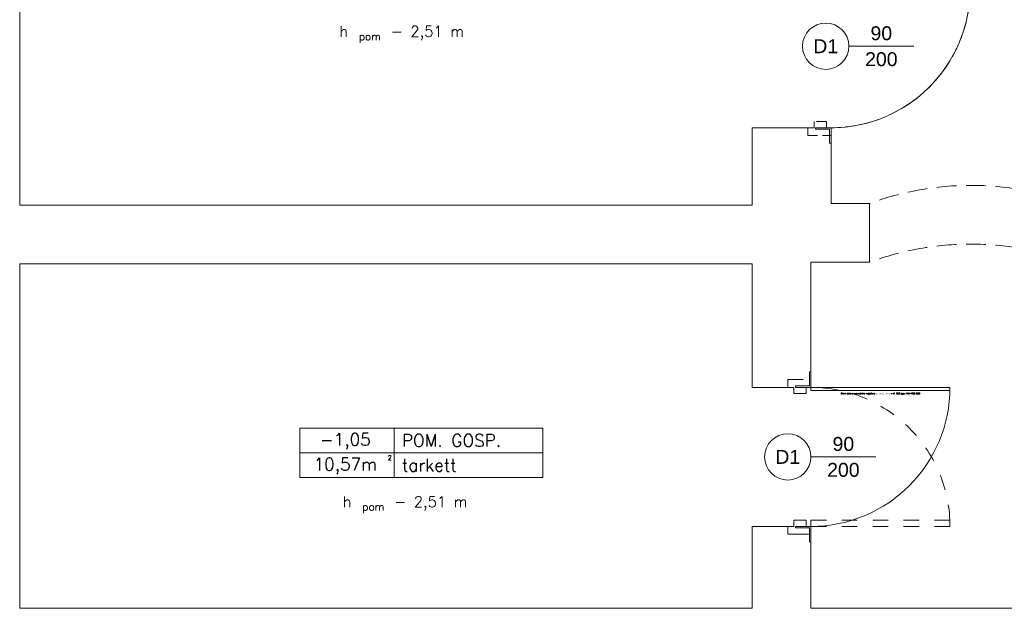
# Model space of a CAD drawing. Header units: millimetres. Extents: x -2274 to 12297, y -16157 to 26321.
# Tile 204 of 256: x -1649 to -1012, y -537 to -156. Entities that reach past the tile are written whole.
import ezdxf
from ezdxf.enums import TextEntityAlignment as Align

# ---------------------------------------------------------------- set-up
doc = ezdxf.new("R2010")
doc.units = ezdxf.units.MM
doc.linetypes.add('4002', pattern=[2, 1, -1])
doc.linetypes.add('DASHED', pattern=[19.05, 12.7, -6.35])
for name, color, linetype in [('-LI-WIDOK', 2, 'Continuous'), ('drzwi łuk', 1, 'Continuous'), ('PROJEKTOWANE', 5, 'Continuous')]:
    doc.layers.add(name, color=color, linetype=linetype)
doc.layers.add('-ŚCIANY NOŚNE', color=4, linetype='Continuous', lineweight=53)
doc.layers.add('CIENKA - KRESKOWANIA', color=254, linetype='Continuous', lineweight=0)
doc.layers.add('DO USU', color=7, linetype='Continuous', true_color=0x969696)
doc.styles.add('ARIAL', font='arial.ttf', dxfattribs={"height": 0.5})
doc.styles.add('ROMANS', font='romans', dxfattribs={"width": 0.9, "height": 9})
doc.styles.add('SIMPLEX', font='simplex')

msp = doc.modelspace()

# ---------------------------------------------------------------- linework, layer by layer
at = {"layer": '-LI-WIDOK', "color": 253, "linetype": 'DASHED', "lineweight": 13}
for centre in [(-1033.5, -452), (-1033.5, -490)]:
    msp.add_arc(centre, 188.73, 69.69268, 110.30732, dxfattribs=at)
at = {"layer": '-ŚCIANY NOŚNE', "color": 253, "lineweight": 13}
for p, q in [((-1649, -32), (-1649, -276)), ((-1175, -226), (-1175, -276)), ((-1175, -226), (-1139, -226)), ((-1124, -231), (-1124, -275)), ((-1649, -276), (-1175, -276)), ((-1099, -275), (-1124, -275)), ((-1099, -313), (-1099, -275)), ((-1649, -314), (-1649, -537)), ((-1649, -314), (-1175, -314)), ((-1175, -314), (-1175, -394)), ((-1175, -314), (-1175, -394)), ((-1137, -313), (-1137, -389)), ((-1137, -313), (-1099, -313)), ((-1099, -313), (-1124, -313)), ((-1175, -394), (-1152, -394)), ((-1175, -484), (-1175, -537)), ((-1152, -484), (-1175, -484)), ((-1137, -489), (-1137, -537)), ((-1299, -537), (-1649, -537)), ((-1649, -537), (-1299, -537)), ((-1175, -537), (-1299, -537)), ((-1175, -537), (-1299, -537)), ((-1137, -537), (-756, -537))]:
    msp.add_line(p, q, dxfattribs=at)
at = {"layer": 'CIENKA - KRESKOWANIA', "color": 253, "linetype": 'DASHED', "lineweight": 13, "ltscale": 0.5}
for p, q in [((-1127, -222), (-1135, -222)), ((-1135, -222), (-1135, -226)), ((-1127, -226), (-1127, -222)), ((-1135, -226), (-1139, -226)), ((-1139, -226), (-1139, -231)), ((-1124, -226), (-1127, -226)), ((-1124, -231), (-1124, -226)), ((-1139, -231), (-1124, -231))]:
    msp.add_line(p, q, dxfattribs=at)
msp.add_arc((-1124, -136), 90, 270, 357.45268, dxfattribs=at)
at = {"layer": 'DO USU', "color": 253, "linetype": '4002', "lineweight": 13, "ltscale": 10}
for p, q in [((-1152, -394), (-1152, -389)), ((-1152, -389), (-1137, -389)), ((-1148, -394), (-1152, -394)), ((-1148, -398), (-1148, -394)), ((-1137, -394), (-1140, -394)), ((-1140, -394), (-1140, -398)), ((-1137, -389), (-1137, -394)), ((-1140, -398), (-1148, -398)), ((-1152, -489), (-1152, -484)), ((-1148, -484), (-1152, -484)), ((-1148, -484), (-1152, -484)), ((-1152, -484), (-1152, -489)), ((-1145, -480), (-1148, -480)), ((-1148, -480), (-1148, -484)), ((-1140, -480), (-1148, -480)), ((-1148, -480), (-1148, -484)), ((-1140, -480), (-1145, -480)), ((-1140, -484), (-1140, -480)), ((-1140, -484), (-1140, -480)), ((-1137, -484), (-1140, -484)), ((-1137, -484), (-1140, -484)), ((-1047, -480), (-1137, -480)), ((-1137, -480), (-1137, -484)), ((-1137, -484), (-1047, -484)), ((-1137, -484), (-1137, -489)), ((-1137, -489), (-1137, -484)), ((-1047, -484), (-1047, -480)), ((-1142, -489), (-1152, -489)), ((-1152, -489), (-1137, -489)), ((-1137, -489), (-1142, -489))]:
    msp.add_line(p, q, dxfattribs=at)
msp.add_arc((-1137, -484), 90, 2.54732, 90, dxfattribs=at)
at = {"layer": 'drzwi łuk', "color": 253, "lineweight": 13, "ltscale": 0.5}
for p, q in [((-1467.75, -420.36), (-1310.56, -420.36)), ((-1467.75, -420.36), (-1467.75, -452.36)), ((-1406.68, -420.36), (-1406.68, -452.36)), ((-1310.56, -420.36), (-1310.56, -452.36)), ((-1467.75, -436.36), (-1310.56, -436.36)), ((-1467.75, -452.36), (-1310.56, -452.36))]:
    msp.add_line(p, q, dxfattribs=at)
at = {"layer": 'PROJEKTOWANE', "color": 253, "lineweight": 13}
for p, q in [((-1070.43, -173.22), (-1112.43, -173.22)), ((-1134, -226), (-1124, -226)), ((-1134, -227), (-1134, -226)), ((-1125, -227), (-1134, -227)), ((-1125, -236), (-1125, -227)), ((-1124, -226), (-1124, -236)), ((-1124, -236), (-1125, -236)), ((-1137, -384), (-1138, -384)), ((-1138, -384), (-1138, -393)), ((-1137, -394), (-1137, -384)), ((-1138, -393), (-1147, -393)), ((-1147, -393), (-1147, -394)), ((-1147, -394), (-1137, -394)), ((-1047, -394), (-1137, -394)), ((-1137, -394), (-1137, -396)), ((-1047, -396), (-1047, -394)), ((-1137, -396), (-1047, -396)), ((-1095, -439), (-1137, -439)), ((-1147, -484), (-1137, -484)), ((-1147, -485), (-1147, -484)), ((-1137, -484), (-1137, -494)), ((-1138, -485), (-1147, -485)), ((-1138, -494), (-1138, -485)), ((-1137, -494), (-1138, -494))]:
    msp.add_line(p, q, dxfattribs=at)
for centre in [(-1127.43, -173.22), (-1152, -439)]:
    msp.add_circle(centre, 15, dxfattribs=at)
for centre in [(-1124, -136), (-1137, -394)]:
    msp.add_arc(centre, 90, 270, 0, dxfattribs=at)

# ---------------------------------------------------------------- texts
at = {"layer": '-LI-WIDOK', "color": 253, "lineweight": 13, "style": 'SIMPLEX'}
for s, height, p in [('h ', 7, (-1442.19, -167.12)), ('pom', 4.9, (-1429.52, -169.34)), (' - 2,51 m', 7, (-1413.65, -167.12)), ('POM.', 8, (-1401.68, -432.36)), ('GOSP.', 8, (-1369.68, -432.36)), ('h ', 7, (-1439.96, -471.53)), (' - 2,51 m', 7, (-1411.42, -471.53)), ('pom', 4.9, (-1427.29, -473.75))]:
    msp.add_text(s, height=height, dxfattribs=at).set_placement(p)
for s, height, p in [('-1,05', 8, (-1438.29, -427.72)), ('10,57m', 8, (-1438.29, -443.72)), ('2', 3, (-1409.53, -439.52))]:
    msp.add_text(s, height=height, dxfattribs=at).set_placement(p, align=Align.MIDDLE_CENTER)
at = {"layer": 'PROJEKTOWANE', "color": 253, "lineweight": 13}
for s, height, style, p in [('90', 9, 'ARIAL', (-1091.43, -164.82)), ('D1', 9, 'ARIAL', (-1127.43, -173.22)), ('200', 9, 'ARIAL', (-1091.43, -181.61)), ('Drzwi stalowe wewnętrzne wejściowe antywłamaniowe w kl. RC3 typu MGN-RC3 EI30', 0.9, 'ROMANS', (-1092, -398)), ('90', 9, 'ARIAL', (-1116, -430.6)), ('D1', 9, 'ARIAL', (-1152, -439)), ('200', 9, 'ARIAL', (-1116, -447.38))]:
    msp.add_text(s, height=height, dxfattribs=dict(at, style=style)).set_placement(p, align=Align.MIDDLE_CENTER)
at = {"layer": 'PROJEKTOWANE', "color": 253, "lineweight": 13, "style": 'SIMPLEX'}
msp.add_text('tarkett', height=8, dxfattribs=at).set_placement((-1401.68, -448.36))

doc.saveas('drawing.dxf')
